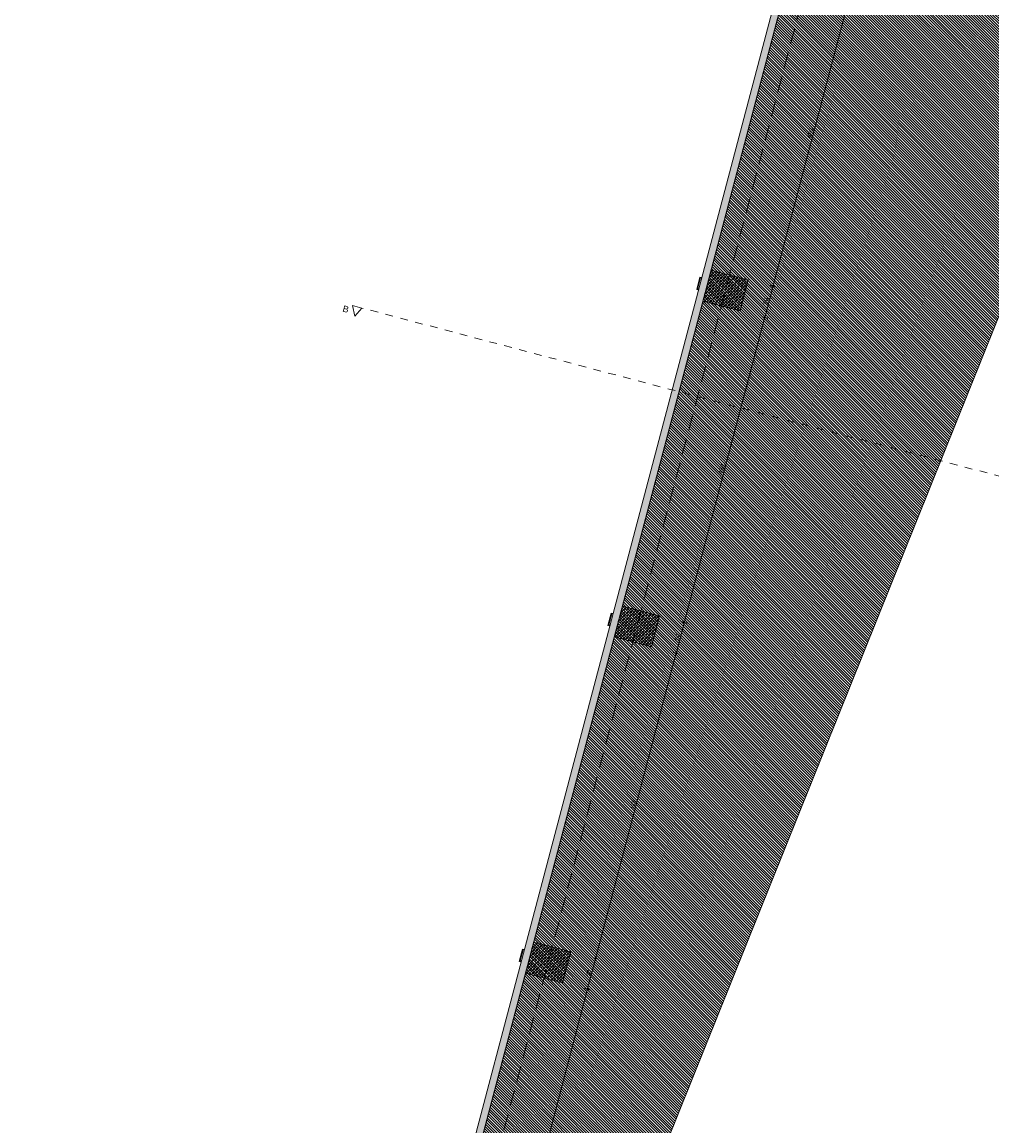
# Model space of a CAD drawing. Header units: millimetres. Extents: x -176817 to 18864955, y -12996033 to 201123.
# Tile 63 of 256: x 18699 to 33850, y 52900 to 70148. Entities that reach past the tile are written whole.
import ezdxf
from ezdxf.enums import TextEntityAlignment as Align

# ---------------------------------------------------------------- set-up
doc = ezdxf.new("R2010")
doc.units = ezdxf.units.MM
doc.header["$MEASUREMENT"] = 0
for name, pattern in [('Przerywana', [240, 120, -120]), ('Przerywana długa', [390, 250, -140]), ('Wipeout_Contour', [1000, 0, -1000])]:
    doc.linetypes.add(name, pattern=pattern)
for name, color, linetype in [('213-A Wymiarowanie wewnętrzne', 7, 'Continuous'), ('231-A Ściany zewnętrzne', 7, 'Continuous'), ('291-A Obróbka blacharska', 7, 'Continuous'), ('410-K Osie', 7, 'Continuous'), ('440-K Słupy', 7, 'Continuous'), ('840-G Znaczniki przekroje', 7, 'Continuous'), ('842-G Opisy PW PZT', 7, 'Continuous')]:
    doc.layers.add(name, color=color, linetype=linetype)
doc.styles.add('STYL_AUTOMATYCZNY_4', font='arial.ttf')
doc.styles.add('STYL_AUTOMATYCZNY_8', font='ARIALN.TTF')
doc.dimstyles.new('STYL_AUTOMATYCZNY__3', dxfattribs={"dimtxt": 64.999998, "dimasz": 47.5, "dimexe": 0.18, "dimexo": 0.0625, "dimgap": 0, "dimtad": 1, "dimdec": 1, "dimlfac": 0.1, "dimzin": 0, "dimdsep": 46, "dimtxsty": 'STYL_AUTOMATYCZNY_4', "dimblk": 'ARROWHEAD_11', "dimblk1": 'ARROWHEAD_11', "dimblk2": 'ARROWHEAD_11', "dimcen": 0.09, "dimclrd": 30, "dimclre": 30, "dimclrt": 30, "dimazin": 0, "dimtfac": 1, "dimtdec": 4, "dimtmove": 0, "dimatfit": 3, "dimfxl": 0, "dimtolj": 1, "dimtzin": 0, "dimarcsym": 0})
pattern_1 = [(45, (0, 0), (-49.497475, 49.497475), []), (45, (-24.75, 24.75), (-49.497475, 49.497475), [52.5, -17.5])]

# ---------------------------------------------------------------- blocks, each defined once
blk = doc.blocks.new('Słup_204_2', base_point=(29689, 65955))
at = {"layer": '440-K Słupy', "linetype": 'Continuous', "lineweight": 0, "true_color": 0x000000}
h = blk.add_hatch(dxfattribs=at)
h.set_pattern_fill('Beton_zbrojony_0002', color=18, style=0, pattern_type=2)
h.set_pattern_definition(pattern_1)
h.paths.add_polyline_path([(29462, 66273), (29335, 65789), (29915, 65636), (30043, 66120)])
at = {"layer": '440-K Słupy', "color": 7, "linetype": 'Continuous', "lineweight": 0, "flags": 128}
blk.add_lwpolyline([(29335, 65789), (29915, 65636), (30043, 66120), (29462, 66273)], dxfattribs=at)
blk = doc.blocks.new('Słup_205_2', base_point=(29283, 66062))
at = {"layer": '291-A Obróbka blacharska', "color": 7, "linetype": 'Continuous', "lineweight": 0, "flags": 128}
blk.add_lwpolyline([(29289, 66164), (29308, 66158), (29305, 66149), (29296, 66151), (29250, 65977), (29260, 65975), (29257, 65965), (29238, 65970)], close=True, dxfattribs=at)
blk = doc.blocks.new('Słup_206_2', base_point=(28303, 60704))
at = {"layer": '440-K Słupy', "linetype": 'Continuous', "lineweight": 0, "true_color": 0x000000}
h = blk.add_hatch(dxfattribs=at)
h.set_pattern_fill('Beton_zbrojony_0002', color=18, style=0, pattern_type=2)
h.set_pattern_definition(pattern_1)
h.paths.add_polyline_path([(28077, 61023), (27949, 60539), (28530, 60386), (28657, 60870)])
at = {"layer": '440-K Słupy', "color": 7, "linetype": 'Continuous', "lineweight": 0, "flags": 128}
blk.add_lwpolyline([(27949, 60539), (28530, 60386), (28657, 60870), (28077, 61023)], dxfattribs=at)
blk = doc.blocks.new('Słup_207_2', base_point=(27897, 60811))
at = {"layer": '291-A Obróbka blacharska', "color": 7, "linetype": 'Continuous', "lineweight": 0, "flags": 128}
blk.add_lwpolyline([(27903, 60913), (27923, 60908), (27920, 60899), (27910, 60901), (27865, 60727), (27874, 60724), (27872, 60715), (27852, 60720)], close=True, dxfattribs=at)
blk = doc.blocks.new('Słup_208_2', base_point=(26918, 55454))
at = {"layer": '440-K Słupy', "linetype": 'Continuous', "lineweight": 0, "true_color": 0x000000}
h = blk.add_hatch(dxfattribs=at)
h.set_pattern_fill('Beton_zbrojony_0002', color=18, style=0, pattern_type=2)
h.set_pattern_definition(pattern_1)
h.paths.add_polyline_path([(26692, 55772), (26564, 55289), (27144, 55136), (27272, 55619)])
at = {"layer": '440-K Słupy', "color": 7, "linetype": 'Continuous', "lineweight": 0, "flags": 128}
blk.add_lwpolyline([(26564, 55289), (27144, 55136), (27272, 55619), (26692, 55772)], dxfattribs=at)
blk = doc.blocks.new('Słup_209_2', base_point=(26512, 55561))
at = {"layer": '291-A Obróbka blacharska', "color": 7, "linetype": 'Continuous', "lineweight": 0, "flags": 128}
blk.add_lwpolyline([(26518, 55663), (26537, 55658), (26535, 55648), (26525, 55651), (26479, 55477), (26489, 55474), (26486, 55464), (26467, 55470)], close=True, dxfattribs=at)
blk = doc.blocks.new('Ściana_271_2', base_point=(33554, 81777))
at = {"layer": '231-A Ściany zewnętrzne', "linetype": 'Continuous', "lineweight": 0, "true_color": 0x000000}
h = blk.add_hatch(dxfattribs=at)
h.set_pattern_fill('Styropian_0002', color=18, style=0, pattern_type=2)
h.set_pattern_definition([(345.21803, (0, 0), (26.51508, 100.48358), [60, -120]), (345.21803, (100.28, 27.28), (26.51508, 100.48358), [60, -120]), (45.21803, (58.01, -15.31), (-73.7638, 73.20452), [60, -120]), (45.21803, (84.53, 85.18), (-73.7638, 73.20452), [60, -120]), (105.21803, (0, 0), (100.27887, 27.27906), [60, -120]), (105.21803, (26.52, 100.48), (100.27887, 27.27906), [60, -120])])
h.paths.add_polyline_path([(20159, 31449), (20266, 31421), (33477, 81487), (33477, 81487), (33548, 81758), (33442, 81786)])
at = {"layer": '231-A Ściany zewnętrzne', "color": 7, "linetype": 'Continuous', "lineweight": 0, "flags": 128}
for points in [[(33442, 81786), (20159, 31449)], [(20266, 31421), (33477, 81487)]]:
    blk.add_lwpolyline(points, dxfattribs=at)
blk = doc.blocks.new('*D3192')
at = {"layer": '213-A Wymiarowanie wewnętrzne', "linetype": 'Continuous', "lineweight": 200}
for points in [[(27518, 55034), (27519, 55029), (27522, 55025), (27526, 55022), (27531, 55021), (27536, 55022), (27540, 55025), (27542, 55029), (27543, 55034), (27542, 55038), (27540, 55043), (27536, 55045), (27531, 55046), (27526, 55045), (27522, 55043), (27519, 55038)], [(26262, 50272), (26263, 50267), (26265, 50263), (26270, 50260), (26274, 50259), (26279, 50260), (26283, 50263), (26286, 50267), (26287, 50272), (26286, 50276), (26283, 50281), (26279, 50283), (26274, 50284), (26270, 50283), (26265, 50281), (26263, 50276)]]:
    blk.add_hatch(color=30, dxfattribs=at).paths.add_polyline_path(points)
at = {"layer": '213-A Wymiarowanie wewnętrzne', "color": 30, "linetype": 'Continuous', "lineweight": 0}
for p, q in [((26278, 50284), (27528, 55022)), ((27519, 55037), (27486, 55046)), ((27576, 55022), (27543, 55031))]:
    blk.add_line(p, q, dxfattribs=at)
blk.add_circle((27531, 55034), 12.5, dxfattribs=at)
at = {"layer": '213-A Wymiarowanie wewnętrzne', "color": 30, "lineweight": 200, "insert": (26862, 52548), "char_height": 65, "attachment_point": 7, "rotation": 75.218, "style": 'STYL_AUTOMATYCZNY_4'}
blk.add_mtext('\\A1;{\\pql;\\fArial|b0|i0|c238|p0;\\W1.000000;492,5}', dxfattribs=at)
blk = doc.blocks.new('ARROWHEAD_11')
at = {"color": 0, "linetype": 'Continuous', "lineweight": 0}
blk.add_line((0, 0), (-1, 0), dxfattribs=at)
at = {"color": 0, "linetype": 'Continuous', "lineweight": 0, "const_width": 0.25, "flags": 128}
blk.add_lwpolyline([(-0.125, 0, 1), (0.125, 0, 1)], format="xyb", close=True, dxfattribs=at)
blk = doc.blocks.new('*D3193')
at = {"layer": '213-A Wymiarowanie wewnętrzne', "linetype": 'Continuous', "lineweight": 200}
for points in [[(27646, 55517), (27647, 55512), (27650, 55508), (27654, 55506), (27658, 55505), (27663, 55506), (27667, 55508), (27670, 55512), (27671, 55517), (27670, 55522), (27667, 55526), (27663, 55529), (27658, 55530), (27654, 55529), (27650, 55526), (27647, 55522)], [(27518, 55034), (27519, 55029), (27522, 55025), (27526, 55022), (27531, 55021), (27536, 55022), (27540, 55025), (27542, 55029), (27543, 55034), (27542, 55038), (27540, 55043), (27536, 55045), (27531, 55046), (27526, 55045), (27522, 55043), (27519, 55038)]]:
    blk.add_hatch(color=30, dxfattribs=at).paths.add_polyline_path(points)
at = {"layer": '213-A Wymiarowanie wewnętrzne', "color": 30, "linetype": 'Continuous', "lineweight": 0}
for p, q in [((27534, 55046), (27655, 55505)), ((27646, 55520), (27613, 55529)), ((27704, 55505), (27671, 55514))]:
    blk.add_line(p, q, dxfattribs=at)
blk.add_circle((27658, 55517), 12.5, dxfattribs=at)
at = {"layer": '213-A Wymiarowanie wewnętrzne', "color": 30, "lineweight": 200, "insert": (27569, 55231), "char_height": 65, "attachment_point": 7, "rotation": 75.218, "style": 'STYL_AUTOMATYCZNY_4'}
blk.add_mtext('\\A1;{\\pql;\\fArial|b0|i0|c238|p0;\\W1.000000;50}', dxfattribs=at)
blk = doc.blocks.new('*D3194')
at = {"layer": '213-A Wymiarowanie wewnętrzne', "linetype": 'Continuous', "lineweight": 200}
for points in [[(28904, 60284), (28905, 60279), (28907, 60275), (28912, 60272), (28916, 60271), (28921, 60272), (28925, 60275), (28928, 60279), (28929, 60284), (28928, 60289), (28925, 60293), (28921, 60296), (28916, 60296), (28912, 60296), (28907, 60293), (28905, 60289)], [(27646, 55517), (27647, 55512), (27650, 55508), (27654, 55506), (27658, 55505), (27663, 55506), (27667, 55508), (27670, 55512), (27671, 55517), (27670, 55522), (27667, 55526), (27663, 55529), (27658, 55530), (27654, 55529), (27650, 55526), (27647, 55522)]]:
    blk.add_hatch(color=30, dxfattribs=at).paths.add_polyline_path(points)
at = {"layer": '213-A Wymiarowanie wewnętrzne', "color": 30, "linetype": 'Continuous', "lineweight": 0}
for p, q in [((27662, 55529), (28913, 60272)), ((28904, 60287), (28871, 60296)), ((28962, 60272), (28928, 60281))]:
    blk.add_line(p, q, dxfattribs=at)
blk.add_circle((28916, 60284), 12.5, dxfattribs=at)
at = {"layer": '213-A Wymiarowanie wewnętrzne', "color": 30, "lineweight": 200, "insert": (28256, 57832), "char_height": 65, "attachment_point": 7, "rotation": 75.218, "style": 'STYL_AUTOMATYCZNY_4'}
blk.add_mtext('\\A1;{\\pql;\\fArial|b0|i0|c238|p0;\\W1.000000;493}', dxfattribs=at)
blk = doc.blocks.new('*D3195')
at = {"layer": '213-A Wymiarowanie wewnętrzne', "linetype": 'Continuous', "lineweight": 200}
for points in [[(29031, 60767), (29032, 60763), (29035, 60759), (29039, 60756), (29044, 60755), (29049, 60756), (29053, 60759), (29055, 60763), (29056, 60767), (29055, 60772), (29053, 60776), (29049, 60779), (29044, 60780), (29039, 60779), (29035, 60776), (29032, 60772)], [(28904, 60284), (28905, 60279), (28907, 60275), (28912, 60272), (28916, 60271), (28921, 60272), (28925, 60275), (28928, 60279), (28929, 60284), (28928, 60289), (28925, 60293), (28921, 60296), (28916, 60296), (28912, 60296), (28907, 60293), (28905, 60289)]]:
    blk.add_hatch(color=30, dxfattribs=at).paths.add_polyline_path(points)
at = {"layer": '213-A Wymiarowanie wewnętrzne', "color": 30, "linetype": 'Continuous', "lineweight": 0}
for p, q in [((28920, 60296), (29041, 60755)), ((29032, 60771), (28999, 60779)), ((29089, 60755), (29056, 60764))]:
    blk.add_line(p, q, dxfattribs=at)
blk.add_circle((29044, 60767), 12.5, dxfattribs=at)
at = {"layer": '213-A Wymiarowanie wewnętrzne', "color": 30, "lineweight": 200, "insert": (28955, 60481), "char_height": 65, "attachment_point": 7, "rotation": 75.218, "style": 'STYL_AUTOMATYCZNY_4'}
blk.add_mtext('\\A1;{\\pql;\\fArial|b0|i0|c238|p0;\\W1.000000;50}', dxfattribs=at)
blk = doc.blocks.new('*D3196')
at = {"layer": '213-A Wymiarowanie wewnętrzne', "linetype": 'Continuous', "lineweight": 200}
for points in [[(30289, 65534), (30290, 65530), (30293, 65525), (30297, 65523), (30302, 65522), (30307, 65523), (30311, 65525), (30313, 65530), (30314, 65534), (30313, 65539), (30311, 65543), (30307, 65546), (30302, 65547), (30297, 65546), (30293, 65543), (30290, 65539)], [(29031, 60767), (29032, 60763), (29035, 60759), (29039, 60756), (29044, 60755), (29049, 60756), (29053, 60759), (29055, 60763), (29056, 60767), (29055, 60772), (29053, 60776), (29049, 60779), (29044, 60780), (29039, 60779), (29035, 60776), (29032, 60772)]]:
    blk.add_hatch(color=30, dxfattribs=at).paths.add_polyline_path(points)
at = {"layer": '213-A Wymiarowanie wewnętrzne', "color": 30, "linetype": 'Continuous', "lineweight": 0}
for p, q in [((30290, 65537), (30256, 65546)), ((29047, 60780), (30299, 65522)), ((30347, 65522), (30314, 65531))]:
    blk.add_line(p, q, dxfattribs=at)
blk.add_circle((30302, 65534), 12.5, dxfattribs=at)
at = {"layer": '213-A Wymiarowanie wewnętrzne', "color": 30, "lineweight": 200, "insert": (29641, 63082), "char_height": 65, "attachment_point": 7, "rotation": 75.218, "style": 'STYL_AUTOMATYCZNY_4'}
blk.add_mtext('\\A1;{\\pql;\\fArial|b0|i0|c238|p0;\\W1.000000;493}', dxfattribs=at)
blk = doc.blocks.new('*D3197')
at = {"layer": '213-A Wymiarowanie wewnętrzne', "linetype": 'Continuous', "lineweight": 200}
for points in [[(30417, 66018), (30418, 66013), (30420, 66009), (30425, 66006), (30429, 66005), (30434, 66006), (30438, 66009), (30441, 66013), (30442, 66018), (30441, 66023), (30438, 66027), (30434, 66029), (30429, 66030), (30425, 66029), (30420, 66027), (30418, 66023)], [(30289, 65534), (30290, 65530), (30293, 65525), (30297, 65523), (30302, 65522), (30307, 65523), (30311, 65525), (30313, 65530), (30314, 65534), (30313, 65539), (30311, 65543), (30307, 65546), (30302, 65547), (30297, 65546), (30293, 65543), (30290, 65539)]]:
    blk.add_hatch(color=30, dxfattribs=at).paths.add_polyline_path(points)
at = {"layer": '213-A Wymiarowanie wewnętrzne', "color": 30, "linetype": 'Continuous', "lineweight": 0}
for p, q in [((30305, 65546), (30426, 66006)), ((30417, 66021), (30384, 66030)), ((30475, 66006), (30441, 66015))]:
    blk.add_line(p, q, dxfattribs=at)
blk.add_circle((30429, 66018), 12.5, dxfattribs=at)
at = {"layer": '213-A Wymiarowanie wewnętrzne', "color": 30, "lineweight": 200, "insert": (30340, 65731), "char_height": 65, "attachment_point": 7, "rotation": 75.218, "style": 'STYL_AUTOMATYCZNY_4'}
blk.add_mtext('\\A1;{\\pql;\\fArial|b0|i0|c238|p0;\\W1.000000;50}', dxfattribs=at)
blk = doc.blocks.new('*D3198')
at = {"layer": '213-A Wymiarowanie wewnętrzne', "linetype": 'Continuous', "lineweight": 200}
for points in [[(31675, 70785), (31676, 70780), (31678, 70776), (31682, 70773), (31687, 70772), (31692, 70773), (31696, 70776), (31699, 70780), (31700, 70785), (31699, 70789), (31696, 70793), (31692, 70796), (31687, 70797), (31682, 70796), (31678, 70793), (31676, 70789)], [(30417, 66018), (30418, 66013), (30420, 66009), (30425, 66006), (30429, 66005), (30434, 66006), (30438, 66009), (30441, 66013), (30442, 66018), (30441, 66023), (30438, 66027), (30434, 66029), (30429, 66030), (30425, 66029), (30420, 66027), (30418, 66023)]]:
    blk.add_hatch(color=30, dxfattribs=at).paths.add_polyline_path(points)
at = {"layer": '213-A Wymiarowanie wewnętrzne', "color": 30, "linetype": 'Continuous', "lineweight": 0}
for p, q in [((30433, 66030), (31684, 70772)), ((31675, 70788), (31642, 70797)), ((31732, 70773), (31699, 70781))]:
    blk.add_line(p, q, dxfattribs=at)
blk.add_circle((31687, 70785), 12.5, dxfattribs=at)
at = {"layer": '213-A Wymiarowanie wewnętrzne', "color": 30, "lineweight": 200, "insert": (31027, 68333), "char_height": 65, "attachment_point": 7, "rotation": 75.218, "style": 'STYL_AUTOMATYCZNY_4'}
blk.add_mtext('\\A1;{\\pql;\\fArial|b0|i0|c238|p0;\\W1.000000;493}', dxfattribs=at)
blk = doc.blocks.new('Standardowy znacznik osi[632]_2', base_point=(40489, 106885))
at = {"layer": '410-K Osie', "color": 5, "linetype": 'Przerywana długa', "lineweight": 0}
blk.add_line((39724, 103985), (18699, 24308), dxfattribs=at)
at = {"layer": '410-K Osie', "color": 7, "lineweight": 0, "style": 'STYL_AUTOMATYCZNY_8'}
for tag, p in [('AC_MarkerText_1_0', (40542, 107055)), ('AC_MarkerText_1_1', (17923, 21335))]:
    blk.add_attdef(tag, text='', height=100, rotation=345.218, dxfattribs=at).set_placement(p, align=Align.TOP_CENTER)
blk = doc.blocks.new('Płaszczyzna odcinająca_5_2', base_point=(264047, 2340))
at = {"layer": '840-G Znaczniki przekroje', "color": 161, "linetype": 'Przerywana', "lineweight": 0, "true_color": 0x40a5ff}
blk.add_line((263975, 2359), (24008, 65680), dxfattribs=at)
at = {"color": 254, "linetype": 'Wipeout_Contour', "lineweight": 0, "ltscale": 209621.078285}
blk.add_wipeout([(23863, 65718), (23897, 65554), (24008, 65680)], dxfattribs=at).dxf.layer = '840-G Znaczniki przekroje'
at = {"layer": '840-G Znaczniki przekroje', "color": 161, "linetype": 'Continuous', "lineweight": 0, "true_color": 0x40a5ff, "flags": 128}
blk.add_lwpolyline([(23863, 65718), (24008, 65680), (23897, 65554)], close=True, dxfattribs=at)
at = {"layer": '840-G Znaczniki przekroje', "color": 161, "lineweight": 0, "true_color": 0x40a5ff, "insert": (23698, 65627), "char_height": 100, "attachment_point": 7, "rotation": 345.218, "style": 'STYL_AUTOMATYCZNY_4'}
blk.add_mtext('\\A1;{\\pql;\\pt0;\\fArial|b0|i0|c238|p0;\\W1.000000;B}', dxfattribs=at)

msp = doc.modelspace()

# ---------------------------------------------------------------- hatches: boundary and pattern name
at = {"layer": '842-G Opisy PW PZT', "linetype": 'Continuous', "lineweight": 0, "true_color": 0xe8e8e8}
h = msp.add_hatch(dxfattribs=at)
h.set_pattern_fill('Pasy_0002', color=254, style=0, pattern_type=2)
h.set_pattern_definition([(134.93251, (101839.315, 70594.414), (21.238177, 21.188201), [])])
h.paths.add_polyline_path([(20311.76, 31594.87), (37993.06, 98601.3), (172924.44, 62996.33), (42984.58, 88008.54)])

# ---------------------------------------------------------------- linework, layer by layer
at = {"layer": '842-G Opisy PW PZT', "color": 9, "linetype": 'Continuous', "lineweight": 0, "flags": 128}
msp.add_lwpolyline([(20311.76, 31594.87), (37993.06, 98601.3), (172924.44, 62996.33), (42984.58, 88008.54)], close=True, dxfattribs=at)

# ---------------------------------------------------------------- block references
at = {"layer": '231-A Ściany zewnętrzne', "color": 7, "lineweight": 0}
msp.add_blockref('Ściana_271_2', (33553.6, 81777.18), dxfattribs=at)
at = {"layer": '291-A Obróbka blacharska', "color": 7, "lineweight": 0}
for name, p in [('Słup_205_2', (29282.6, 66061.77)), ('Słup_207_2', (27897.18, 60811.48)), ('Słup_209_2', (26511.76, 55561.19))]:
    msp.add_blockref(name, p, dxfattribs=at)
at = {"layer": '410-K Osie', "color": 5, "linetype": 'Continuous', "lineweight": 0}
msp.add_blockref('Standardowy znacznik osi[632]_2', (40489.21, 106885.25), dxfattribs=at)
at = {"layer": '440-K Słupy', "color": 7, "lineweight": 0}
for name, p in [('Słup_204_2', (29688.7, 65954.61)), ('Słup_206_2', (28303.28, 60704.32)), ('Słup_208_2', (26917.86, 55454.03))]:
    msp.add_blockref(name, p, dxfattribs=at)

# ---------------------------------------------------------------- dimensions: what is measured, and where the dimension line sits
at = {"layer": '213-A Wymiarowanie wewnętrzne', "color": 30, "linetype": 'Continuous', "lineweight": 200}
for base, p1, p2, picture, middle in [((31687.16, 70784.57), (30042.55, 66119.79), (31300.36, 70886.64), '*D3198', (31014.2, 68412.6)), ((30429.31, 66017.74), (29914.98, 65636.34), (30042.55, 66119.79), '*D3197', (30321.51, 65787.51)), ((30301.74, 65534.28), (28657.13, 60869.51), (29914.98, 65636.34), '*D3196', (29628.78, 63162.32)), ((29043.9, 60767.45), (28529.56, 60386.05), (28657.13, 60869.51), '*D3195', (28936.09, 60537.22)), ((28916.32, 60284), (27271.72, 55619.22), (28529.56, 60386.05), '*D3194', (28243.36, 57912.03)), ((27658.48, 55517.16), (27144.14, 55135.77), (27271.72, 55619.22), '*D3193', (27550.67, 55286.94)), ((27530.91, 55033.71), (25887.57, 50373.77), (27144.14, 55135.77), '*D3192', (26857.95, 52661.75))]:
    dim = msp.add_linear_dim(base=base, p1=p1, p2=p2, angle=75.218034, dimstyle='STYL_AUTOMATYCZNY__3', dxfattribs=at)
    dim.commit()
    dim.dimension.update_dxf_attribs({"geometry": picture, "text_midpoint": middle, "dimtype": 160, "text_rotation": 75.218034})

# ---------------------------------------------------------------- next in the draw order: block references
at = {"layer": '840-G Znaczniki przekroje', "color": 161, "lineweight": 0, "true_color": 0x40a5ff}
msp.add_blockref('Płaszczyzna odcinająca_5_2', (264047.19, 2339.63), dxfattribs=at)

doc.saveas('drawing.dxf')
